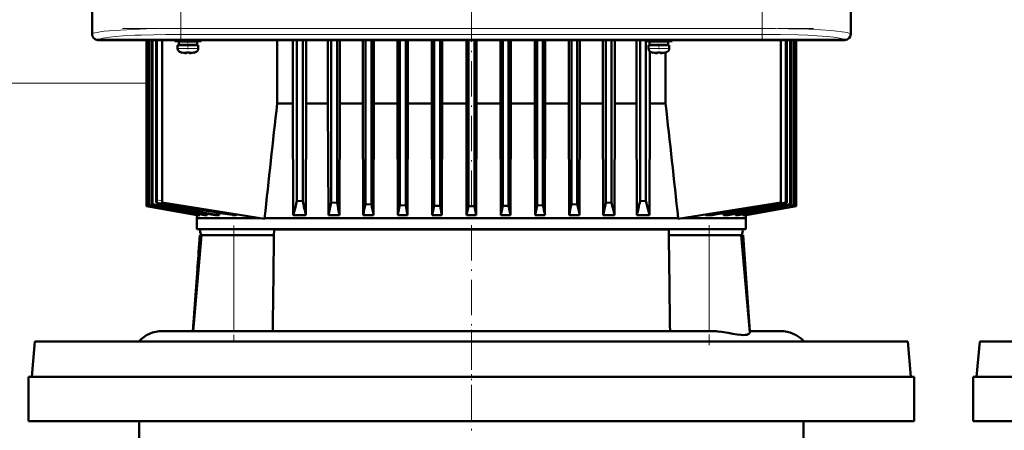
# Model space of a CAD drawing. Extents: x -1861 to 2179, y -1874 to 646.
# Tile 57 of 73: x -1 to 332, y 236 to 375. Entities that reach past the tile are written whole.
import ezdxf

# ---------------------------------------------------------------- set-up
doc = ezdxf.new("R2010")
doc.units = 0
doc.linetypes.add('DASHDOT', pattern=[18.5, 12, -3, 0.5, -3])

msp = doc.modelspace()

# ---------------------------------------------------------------- linework, layer by layer
at = {"color": 7, "lineweight": 50}
for p, q in [((23.09, 578.53), (23.09, 370.57)), ((280.04, 370.57), (280.04, 578.53)), ((23.07, 370.55), (23.07, 378.35)), ((280.07, 378.35), (280.07, 370.55)), ((37.86, 368.55), (25.07, 368.55)), ((278.04, 368.58), (25.09, 368.58)), ((37.87, 368.58), (37.86, 368.55)), ((42.27, 368.55), (37.86, 368.55)), ((41.56, 368.55), (41.56, 312.35)), ((41.56, 312.35), (41.56, 368.55)), ((41.73, 312.41), (41.73, 368.55)), ((41.8, 312.44), (41.8, 368.55)), ((42.27, 368.55), (42.26, 368.58)), ((154.86, 368.55), (42.27, 368.55)), ((42.32, 312.61), (42.32, 368.55)), ((42.46, 312.66), (42.46, 368.55)), ((43.33, 312.95), (43.33, 368.55)), ((43.54, 313.02), (43.54, 368.55)), ((44.76, 314.51), (44.76, 368.55)), ((45.05, 314.46), (45.05, 368.55)), ((46.82, 368.55), (46.82, 313.55)), ((51.07, 368.55), (51.07, 368.12)), ((55.57, 368.12), (51.07, 368.12)), ((55.57, 368.02), (52.42, 368.02)), ((52.42, 368.02), (52.42, 366.92)), ((55.57, 366.92), (52.42, 366.92)), ((53.57, 368.02), (53.57, 368.12)), ((53.57, 366.82), (53.57, 366.92)), ((55.57, 368.12), (60.07, 368.12)), ((55.57, 368.02), (58.72, 368.02)), ((55.57, 366.92), (58.72, 366.92)), ((57.57, 368.02), (57.57, 368.12)), ((57.57, 366.82), (57.57, 366.92)), ((58.72, 368.02), (58.72, 366.92)), ((60.07, 368.12), (60.07, 368.55)), ((85.77, 347.05), (85.77, 368.55)), ((91.11, 347.05), (91.11, 368.55)), ((92.43, 368.55), (92.43, 314.14)), ((94.43, 368.55), (94.43, 314.02)), ((95.63, 347.05), (95.63, 368.55)), ((102.98, 347.05), (102.98, 368.55)), ((104.06, 368.55), (104.06, 313.52)), ((106.06, 368.55), (106.06, 313.43)), ((107.05, 347.05), (107.05, 368.55)), ((114.78, 368.55), (114.78, 347.05)), ((115.68, 368.55), (115.68, 313.02)), ((117.68, 368.55), (117.68, 312.95)), ((118.54, 368.55), (118.54, 347.05)), ((126.52, 347.05), (126.52, 368.55)), ((127.31, 368.55), (127.31, 312.66)), ((129.31, 368.55), (129.31, 312.61)), ((130.07, 368.55), (130.07, 347.05)), ((138.21, 368.55), (138.21, 347.05)), ((138.93, 368.55), (138.93, 312.44)), ((140.93, 368.55), (140.93, 312.41)), ((141.64, 347.05), (141.64, 368.55)), ((149.86, 347.05), (149.86, 368.55)), ((150.56, 368.55), (150.56, 312.35)), ((152.56, 368.55), (152.56, 312.35)), ((153.26, 347.05), (153.26, 368.55)), ((154.87, 368.58), (154.86, 368.55)), ((159.27, 368.55), (154.86, 368.55)), ((159.27, 368.55), (159.26, 368.58)), ((267.86, 368.55), (159.27, 368.55)), ((161.47, 368.55), (161.47, 347.05)), ((162.18, 368.55), (162.18, 312.41)), ((164.18, 368.55), (164.18, 312.44)), ((164.91, 368.55), (164.91, 347.05)), ((173.04, 347.05), (173.04, 368.55)), ((173.81, 368.55), (173.81, 312.61)), ((175.81, 368.55), (175.81, 312.66)), ((176.6, 368.55), (176.6, 347.05)), ((184.58, 347.05), (184.58, 368.55)), ((185.43, 368.55), (185.43, 312.95)), ((187.43, 368.55), (187.43, 313.02)), ((188.34, 368.55), (188.34, 347.05)), ((196.06, 347.05), (196.06, 368.55)), ((197.06, 368.55), (197.06, 313.43)), ((199.06, 368.55), (199.06, 313.52)), ((200.13, 347.05), (200.13, 368.55)), ((207.48, 347.05), (207.48, 368.55)), ((208.68, 368.55), (208.68, 314.02)), ((210.57, 368.12), (210.57, 368.55)), ((210.57, 368.12), (215.07, 368.12)), ((210.68, 368.12), (210.68, 314.14)), ((215.07, 368.02), (211.92, 368.02)), ((211.92, 366.92), (211.92, 368.02)), ((211.92, 366.92), (215.07, 366.92)), ((212.01, 368.12), (212.01, 368.02)), ((212.01, 366.92), (212.01, 366.82)), ((213.07, 368.12), (213.07, 368.02)), ((213.07, 366.92), (213.07, 366.82)), ((219.57, 368.12), (215.07, 368.12)), ((218.22, 368.02), (215.07, 368.02)), ((218.22, 366.92), (215.07, 366.92)), ((217.07, 368.12), (217.07, 368.02)), ((217.07, 366.92), (217.07, 366.82)), ((217.34, 368.12), (217.34, 368.02)), ((217.34, 366.92), (217.34, 366.82)), ((218.22, 366.92), (218.22, 368.02)), ((219.57, 368.55), (219.57, 368.12)), ((256.33, 368.55), (256.33, 313.55)), ((258.07, 368.55), (258.07, 313.52)), ((258.36, 368.55), (258.36, 313.43)), ((259.57, 368.55), (259.57, 313.02)), ((259.79, 368.55), (259.79, 312.95)), ((260.65, 368.55), (260.65, 312.66)), ((260.79, 368.55), (260.79, 312.61)), ((261.31, 368.55), (261.31, 312.44)), ((261.38, 368.55), (261.38, 312.41)), ((261.56, 368.55), (261.56, 312.35)), ((261.56, 368.55), (261.56, 312.35)), ((267.87, 368.58), (267.86, 368.55)), ((272.27, 368.55), (267.86, 368.55)), ((272.27, 368.55), (272.26, 368.58)), ((278.07, 368.55), (272.27, 368.55)), ((52.07, 366.82), (52.07, 365.69)), ((52.07, 366.82), (55.57, 366.82)), ((53.65, 364.29), (53.64, 364.28)), ((55.07, 364.14), (55.07, 364.29)), ((59.07, 366.82), (55.57, 366.82)), ((56.07, 364.14), (56.07, 364.29)), ((57.5, 364.28), (57.49, 364.29)), ((59.07, 365.69), (59.07, 366.82)), ((211.57, 366.82), (215.07, 366.82)), ((211.57, 365.69), (211.57, 366.82)), ((212.01, 364.72), (212.01, 347.05)), ((213.14, 364.28), (213.15, 364.29)), ((214.57, 364.14), (214.57, 364.29)), ((215.07, 366.82), (218.57, 366.82)), ((215.57, 364.14), (215.57, 364.29)), ((216.99, 364.29), (217, 364.28)), ((217.34, 364.36), (217.34, 347.05)), ((218.57, 366.82), (218.57, 365.69)), ((85.77, 347.05), (91.11, 347.05)), ((91.11, 347.05), (91.25, 309.34)), ((95.63, 347.05), (95.51, 309.34)), ((95.63, 347.05), (102.98, 347.05)), ((102.98, 347.05), (103.11, 309.34)), ((107.05, 347.05), (106.94, 309.34)), ((107.05, 347.05), (114.78, 347.05)), ((114.78, 347.05), (114.89, 309.34)), ((118.54, 347.05), (118.43, 309.34)), ((126.52, 347.05), (118.54, 347.05)), ((126.52, 347.05), (126.62, 309.34)), ((130.07, 347.05), (129.97, 309.34)), ((138.21, 347.05), (130.07, 347.05)), ((138.21, 347.05), (138.31, 309.34)), ((141.64, 347.05), (141.54, 309.34)), ((149.86, 347.05), (141.64, 347.05)), ((149.86, 347.05), (149.96, 309.34)), ((153.26, 347.05), (153.15, 309.34)), ((153.26, 347.05), (161.47, 347.05)), ((161.47, 347.05), (161.57, 309.34)), ((164.91, 347.05), (164.8, 309.34)), ((164.91, 347.05), (173.04, 347.05)), ((173.04, 347.05), (173.15, 309.34)), ((176.6, 347.05), (176.49, 309.34)), ((176.6, 347.05), (184.58, 347.05)), ((184.58, 347.05), (184.68, 309.34)), ((188.34, 347.05), (188.22, 309.34)), ((188.34, 347.05), (194.71, 347.05)), ((194.71, 347.05), (196.06, 347.05)), ((196.06, 347.05), (196.17, 309.34)), ((200.13, 347.05), (200.01, 309.34)), ((207.48, 347.05), (200.13, 347.05)), ((207.48, 347.05), (207.61, 309.34)), ((212.01, 347.05), (211.87, 309.34)), ((217.34, 347.05), (212.01, 347.05)), ((81.53, 308.05), (46.82, 313.55)), ((94.43, 314.02), (92.43, 314.14)), ((106.06, 313.43), (104.06, 313.52)), ((199.06, 313.52), (197.06, 313.43)), ((210.68, 314.14), (208.68, 314.02)), ((221.58, 308.04), (256.33, 313.55)), ((258.07, 313.52), (258.36, 313.43)), ((41.56, 312.35), (58.65, 309.34)), ((41.56, 312.35), (41.56, 312.35)), ((58.64, 309.34), (41.56, 312.35)), ((41.8, 312.44), (41.73, 312.41)), ((41.73, 312.41), (59.18, 309.34)), ((42.46, 312.66), (42.32, 312.61)), ((43.54, 313.02), (43.33, 312.95)), ((44.9, 313.47), (44.91, 313.47)), ((44.91, 313.47), (44.91, 313.48)), ((117.68, 312.95), (115.68, 313.02)), ((129.31, 312.61), (127.31, 312.66)), ((129.31, 312.61), (129.97, 309.34)), ((138.93, 312.44), (138.31, 309.34)), ((140.93, 312.41), (138.93, 312.44)), ((140.93, 312.41), (141.54, 309.34)), ((150.56, 312.35), (149.96, 309.34)), ((150.56, 312.35), (152.56, 312.35)), ((152.56, 312.35), (153.15, 309.34)), ((162.18, 312.41), (161.57, 309.34)), ((162.18, 312.41), (164.18, 312.44)), ((164.18, 312.44), (164.8, 309.34)), ((173.81, 312.61), (173.15, 309.34)), ((173.81, 312.61), (175.81, 312.66)), ((187.43, 313.02), (185.43, 312.95)), ((243.93, 309.34), (261.38, 312.41)), ((244.46, 309.34), (261.56, 312.35)), ((244.48, 309.34), (261.56, 312.35)), ((259.57, 313.02), (259.79, 312.95)), ((260.65, 312.66), (260.79, 312.61)), ((261.31, 312.44), (261.38, 312.41)), ((261.56, 312.35), (261.56, 312.35)), ((58.64, 309.34), (58.56, 308.3)), ((58.56, 308.3), (79.97, 308.3)), ((58.56, 304.55), (58.56, 308.3)), ((58.64, 309.34), (58.65, 309.34)), ((58.66, 309.43), (58.65, 309.34)), ((59.18, 309.34), (59.59, 309.34)), ((59.61, 309.61), (59.59, 309.34)), ((61.18, 309.34), (62.05, 309.34)), ((62.08, 309.79), (62.05, 309.34)), ((64.74, 309.34), (66.18, 309.34)), ((66.24, 310.03), (66.18, 309.34)), ((70.59, 309.34), (70.64, 309.34)), ((70.64, 309.34), (71.71, 309.34)), ((81.53, 308.3), (196.14, 308.3)), ((81.53, 308.05), (81.53, 308.3)), ((91.25, 309.34), (95.51, 309.34)), ((103.11, 309.34), (106.94, 309.34)), ((118.43, 309.34), (114.89, 309.34)), ((129.97, 309.34), (126.62, 309.34)), ((141.54, 309.34), (138.31, 309.34)), ((149.96, 309.34), (153.15, 309.34)), ((161.57, 309.34), (164.8, 309.34)), ((173.15, 309.34), (176.49, 309.34)), ((184.68, 309.34), (188.22, 309.34)), ((196.14, 308.3), (221.58, 308.3)), ((200.01, 309.34), (196.17, 309.34)), ((211.87, 309.34), (207.61, 309.34)), ((221.58, 308.3), (221.58, 308.04)), ((244.56, 308.3), (223.18, 308.3)), ((230.83, 309.51), (230.84, 309.34)), ((233.06, 309.34), (230.84, 309.34)), ((236.88, 309.95), (236.94, 309.34)), ((238.37, 309.34), (236.94, 309.34)), ((241.03, 309.79), (241.07, 309.34)), ((241.93, 309.34), (241.07, 309.34)), ((243.51, 309.61), (243.53, 309.34)), ((243.93, 309.34), (243.53, 309.34)), ((244.46, 309.43), (244.46, 309.34)), ((244.48, 309.34), (244.46, 309.34)), ((244.48, 309.34), (244.56, 308.3)), ((244.56, 304.55), (244.56, 308.3)), ((58.56, 304.55), (196.14, 304.55)), ((84.69, 302.55), (84.71, 304.22)), ((196.14, 304.55), (244.56, 304.55)), ((218.41, 304.22), (218.43, 302.55)), ((60.13, 302.55), (57.29, 270.05)), ((59.53, 302.55), (59.22, 298.22)), ((60.16, 302.55), (59.53, 302.55)), ((60.13, 302.55), (71.06, 302.55)), ((84.69, 302.55), (71.06, 302.55)), ((232.06, 302.55), (218.43, 302.55)), ((232.06, 302.55), (242.98, 302.55)), ((243.59, 302.55), (242.98, 302.55)), ((242.98, 302.55), (245.87, 269.57)), ((243.59, 302.55), (245.86, 270.05)), ((59.21, 297.79), (59.19, 297.2)), ((59.22, 298.22), (59.21, 297.79)), ((58.74, 291.22), (57.25, 270.05)), ((46.91, 270.05), (57.29, 270.05)), ((57.29, 270.05), (70.39, 270.05)), ((70.4, 270.05), (70.39, 270.05)), ((70.4, 270.05), (101.39, 270.05)), ((101.39, 270.05), (232.72, 270.05)), ((245.83, 270.05), (256.21, 270.05)), ((3.74, 266.55), (2.69, 254.55)), ((80.69, 266.55), (3.74, 266.55)), ((299.38, 266.55), (80.69, 266.55)), ((299.38, 266.55), (300.43, 254.55)), ((323.74, 266.55), (322.69, 254.55)), ((400.69, 266.55), (323.74, 266.55)), ((1.57, 254.55), (151.57, 254.55)), ((1.57, 254.55), (1.57, 239.55)), ((2.69, 254.55), (80.19, 254.55)), ((80.19, 254.55), (300.43, 254.55)), ((151.57, 254.55), (301.57, 254.55)), ((301.57, 254.55), (301.57, 239.55)), ((321.57, 254.55), (471.57, 254.55)), ((321.57, 254.55), (321.57, 239.55)), ((322.69, 254.55), (400.19, 254.55)), ((1.57, 239.55), (151.57, 239.55)), ((39.07, 239.55), (39.07, 224.55)), ((151.57, 239.55), (301.57, 239.55)), ((264.07, 239.55), (264.07, 224.55)), ((321.57, 239.55), (471.57, 239.55))]:
    msp.add_line(p, q, dxfattribs=at)
at = {"color": 7, "lineweight": 18}
for p, q in [((23.18, 394.05), (23.18, 370.65)), ((279.95, 370.65), (279.95, 394.05)), ((53.1, 372.48), (53.1, 393.05)), ((250.03, 393.05), (250.03, 372.48)), ((23.09, 370.57), (23.18, 370.65)), ((53.1, 372.48), (250.03, 372.48)), ((53.1, 370.48), (53.1, 372.48)), ((250.03, 370.48), (53.1, 370.48)), ((250.03, 372.48), (250.03, 370.48)), ((279.95, 370.65), (280.04, 370.57)), ((25.17, 368.66), (25.09, 368.58)), ((278.04, 368.58), (277.96, 368.66)), ((55.54, 365.69), (52.07, 365.69)), ((53, 364.45), (55.55, 364.45)), ((55.54, 365.69), (55.57, 365.69)), ((55.55, 364.45), (55.57, 364.45)), ((55.57, 365.69), (59.07, 365.69)), ((55.57, 364.45), (58.14, 364.45)), ((215.07, 365.69), (211.57, 365.69)), ((215.07, 364.45), (212.5, 364.45)), ((215.1, 365.69), (215.07, 365.69)), ((215.09, 364.45), (215.07, 364.45)), ((217.64, 364.45), (215.09, 364.45)), ((218.57, 365.69), (215.1, 365.69)), ((41.56, 353.94), (-8.43, 353.94)), ((45.05, 314.46), (46.82, 314.18)), ((84.71, 304.22), (107.49, 304.22)), ((107.49, 304.22), (218.41, 304.22)), ((71.06, 302.55), (71.06, 270.05)), ((232.06, 302.55), (232.06, 270.05))]:
    msp.add_line(p, q, dxfattribs=at)
at = {"color": 7, "linetype": 'DASHDOT', "lineweight": 18}
for p, q in [((53.1, 396.39), (53.1, 368.31)), ((250.03, 396.39), (250.03, 368.32)), ((151.56, 379.95), (151.56, 243.15)), ((33.41, 372.48), (269.72, 372.48)), ((71.06, 305.8), (71.06, 266.8)), ((232.06, 305.93), (232.06, 265.31)), ((151.57, 270.43), (151.57, 79.88))]:
    msp.add_line(p, q, dxfattribs=at)
at = {"color": 7, "linetype": 'DASHDOT', "lineweight": 18, "ltscale": 0.072885}
msp.add_line((55.57, 368.36), (55.57, 365.45), dxfattribs=at)
at = {"color": 7, "linetype": 'DASHDOT', "lineweight": 18, "ltscale": 0.085704}
msp.add_line((215.07, 368.83), (215.07, 365.41), dxfattribs=at)
at = {"color": 7, "linetype": 'DASHDOT', "lineweight": 18, "ltscale": 0.000926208}
msp.add_line((54.57, 364.14), (54.57, 364.11), dxfattribs=at)
at = {"color": 7, "linetype": 'DASHDOT', "lineweight": 18, "ltscale": 0.000743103}
msp.add_line((56.57, 364.11), (56.57, 364.14), dxfattribs=at)
at = {"color": 7, "linetype": 'DASHDOT', "lineweight": 18, "ltscale": 0.000761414}
msp.add_line((214.07, 364.14), (214.07, 364.11), dxfattribs=at)
at = {"color": 7, "linetype": 'DASHDOT', "lineweight": 18, "ltscale": 0.000958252}
msp.add_line((216.07, 364.14), (216.07, 364.11), dxfattribs=at)
at = {"color": 7, "linetype": 'DASHDOT', "lineweight": 18, "ltscale": 0.014685}
msp.add_line((58.69, 294.72), (59.27, 294.72), dxfattribs=at)
at = {"color": 7, "lineweight": 18}
for points in [[(23.18, 370.65), (23.35, 370.77), (23.61, 370.88), (23.98, 370.99), (24.79, 371.16), (25.84, 371.33), (27.23, 371.51), (28.86, 371.67), (32.67, 371.95), (36.88, 372.16), (41.45, 372.32), (45.65, 372.41), (53.1, 372.48)], [(53.1, 370.48), (48.1, 370.45), (43.93, 370.37), (39.74, 370.24), (37.55, 370.15), (33.57, 369.93), (30.98, 369.72), (29.15, 369.54), (27.67, 369.34), (26.7, 369.17), (25.97, 369.01), (25.45, 368.83), (25.17, 368.66)], [(250.03, 372.48), (254.52, 372.45), (258.94, 372.39), (265.82, 372.18), (269.81, 371.99), (273.36, 371.75), (275.37, 371.57), (277.08, 371.36), (278.07, 371.21), (278.87, 371.06), (279.37, 370.93), (279.73, 370.79), (279.95, 370.65)], [(277.96, 368.66), (277.67, 368.83), (277.31, 368.96), (276.81, 369.09), (275.73, 369.3), (274.28, 369.5), (272.14, 369.72), (268.61, 369.99), (265.57, 370.15), (262.24, 370.28), (256.25, 370.43), (250.03, 370.48)], [(44.91, 313.48), (58.39, 311.36), (71.71, 309.34)]]:
    msp.add_lwpolyline(points, dxfattribs=at)
at = {"color": 7, "lineweight": 50}
for points in [[(54.57, 364.14), (54.9, 364.12), (55.02, 364.12), (55.05, 364.13), (55.06, 364.13), (55.07, 364.14), (55.07, 364.14), (55.07, 364.14)], [(56.12, 364.12), (56.09, 364.13), (56.08, 364.13), (56.07, 364.14), (56.07, 364.14)], [(56.57, 364.14), (56.38, 364.12), (56.14, 364.12), (56.09, 364.13), (56.08, 364.13), (56.07, 364.14), (56.07, 364.14), (56.07, 364.14)], [(214.07, 364.14), (214.26, 364.12), (214.5, 364.12), (214.55, 364.13), (214.56, 364.13), (214.57, 364.14), (214.57, 364.14), (214.57, 364.14)], [(215.62, 364.12), (215.58, 364.13), (215.57, 364.13), (215.57, 364.14), (215.57, 364.14), (215.57, 364.14)], [(216.07, 364.14), (215.74, 364.12), (215.62, 364.12), (215.59, 364.13), (215.58, 364.13), (215.57, 364.14), (215.57, 364.14), (215.57, 364.14)], [(44.76, 314.51), (44.8, 313.78), (44.85, 313.55), (44.88, 313.49), (44.89, 313.48), (44.9, 313.47)], [(45.05, 314.46), (45.01, 313.82), (44.97, 313.59), (44.93, 313.49), (44.92, 313.48), (44.91, 313.48)], [(92.43, 314.14), (91.83, 311.6), (91.25, 309.34)], [(210.68, 314.14), (211.29, 311.6), (211.87, 309.34)], [(230.84, 309.34), (244.32, 311.37), (258.07, 313.52)], [(72.09, 309.55), (71.91, 309.39), (71.71, 309.34)], [(235.06, 269.93), (236.26, 269.79), (238.57, 269.42), (240.17, 269.14), (241.63, 268.9), (242.9, 268.76), (243.64, 268.72), (244.27, 268.74), (244.8, 268.82), (245.35, 268.99), (245.71, 269.22), (245.81, 269.34), (245.87, 269.57)]]:
    msp.add_lwpolyline(points, dxfattribs=at)
for centre, radius, start, end in [((25.07, 370.55), 2, 180.0019, 269.9981), ((53.37, 365.69), 1.3, 180, 253.3985), ((55.57, 373.07), 9, 253.3985, 257.6222), ((55.57, 373.07), 8.99, 257.6503, 263.6107), ((55.57, 373.07), 8.99, 257.6503, 263.6107), ((55.03, 368.15), 4.04, 263.5178, 266.839), ((55.57, 374.18), 9.9, 267.1058, 272.8956), ((55.57, 374.18), 9.9, 267.106, 272.8938), ((56.15, 367.7), 3.58, 272.1824, 275.7457), ((55.57, 373.07), 8.99, 276.3893, 282.3497), ((55.57, 373.07), 8.99, 276.3897, 282.3492), ((55.57, 373.07), 9, 282.3778, 286.6016), ((57.77, 365.69), 1.3, 286.6016, 360), ((212.87, 365.69), 1.3, 180, 253.3985), ((215.07, 373.07), 9, 253.3985, 257.6222), ((215.07, 373.07), 8.99, 257.6508, 263.6103), ((215.07, 373.07), 8.99, 257.6503, 263.6107), ((214.51, 367.92), 3.8, 263.4171, 267.729), ((215.07, 374.18), 9.9, 267.106, 272.8938), ((215.07, 374.18), 9.9, 267.1058, 272.8956), ((215.61, 368.15), 4.04, 273.1617, 276.4821), ((215.07, 373.07), 8.99, 276.3893, 282.3497), ((215.07, 373.07), 8.99, 276.3893, 282.3497), ((215.07, 373.07), 9, 282.3778, 286.6016), ((217.27, 365.69), 1.3, 286.6016, 360), ((10941.28, -861.12), 10922.53, 173.649377, 173.853859), ((-10636.73, -861), 10921.09, 6.146314, 6.350826), ((339.24, 367.78), 250.64, 192.3844, 193.483), ((-160.9, 371.55), 271.24, 346.7412, 347.6466), ((464.02, 371.55), 271.24, 192.3533, 193.2587), ((-36.12, 367.78), 250.64, 346.5169, 347.6155), ((3961.44, 22773.78), 22800.77, 260.101223, 260.146589), ((3200.42, 18456.34), 18416.53, 260.126016, 260.185569), ((1383.12, 8156.61), 7957.7, 260.300938, 260.443948), ((1229.74, 7280.23), 7067.57, 260.336147, 260.512223), ((710.34, 4336.9), 4078.75, 260.59102, 260.91315), ((631.03, 3876.11), 3610.52, 260.65736, 261.07032), ((566.77, 410.86), 470.91, 191.9414, 192.4499), ((-391.39, 419.85), 518.2, 347.6872, 348.1038), ((1088.47, 512.02), 990.99, 191.58801, 191.80131), ((-983.85, 539.67), 1134.11, 348.28188, 348.4532), ((1287.75, 539.84), 1134.91, 191.5468, 191.718), ((-785.35, 512.02), 990.98, 348.19864, 348.41194), ((694.5, 419.85), 518.2, 191.8961, 192.3128), ((-263.66, 410.86), 470.9, 347.55, 348.0585), ((-357.38, 4044.15), 3781.19, 278.98358, 279.3718), ((-407.27, 4337.2), 4079.05, 279.08686, 279.40898), ((-926.63, 7280.23), 7067.57, 279.487779, 279.663848), ((-1080.01, 8156.61), 7957.7, 279.556054, 279.699064), ((-2896.71, 18452.91), 18413.04, 279.814426, 279.873992), ((-3658.32, 22773.78), 22800.77, 279.853413, 279.898772), ((62.14, 304.05), 2.5, 168.463, 216.8699), ((240.98, 304.05), 2.5, 323.1301, 11.537), ((22994.46, -6.99), 22911.86, 179.225926, 179.307205), ((-22691.35, -6.99), 22911.86, 0.692799, 0.774078), ((-33.59, 301.21), 92.86, 356.0026, 357.5287), ((-33.59, 301.21), 92.86, 356.0026, 357.5287), ((-33.68, 301.2), 92.95, 357.5338, 358.1638), ((-34.64, 301.28), 93.91, 354.4809, 355.9998), ((-34.64, 301.28), 93.91, 354.4809, 355.9998), ((-36.22, 301.44), 95.5, 353.8583, 354.4785), ((46.91, 259.05), 11, 90, 137.0141), ((232.64, 246.09), 23.96, 84.1849, 89.7869), ((256.21, 259.05), 11, 42.9859, 90)]:
    msp.add_arc(centre, radius, start, end, dxfattribs=at)
at = {"color": 7, "lineweight": 18}
msp.add_arc((626.82, 3851.53), 3585.59, 260.66004, 261.07648, dxfattribs=at)
at = {"color": 7, "lineweight": 50}
for centre, major_axis, ratio, start_param, end_param in [((25.1, 370.58), (1.42, 1.42), 0.995146, 2.358627, 3.924558), ((278.03, 370.58), (1.42, -1.42), 0.995146, 5.50022, 7.06615), ((278.07, 370.55), (1.41, 1.41), 0.999973, 3.927005, 5.497773)]:
    msp.add_ellipse(centre, major_axis=major_axis, ratio=ratio, start_param=start_param, end_param=end_param, dxfattribs=at)
at = {"color": 7, "lineweight": 18}
for centre, major_axis in [((25.17, 370.65), (-1.41, 1.41)), ((277.96, 370.65), (-1.41, -1.41))]:
    msp.add_ellipse(centre, major_axis=major_axis, ratio=0.995146, start_param=0.787831, end_param=2.353761, dxfattribs=at)

doc.saveas('drawing.dxf')
